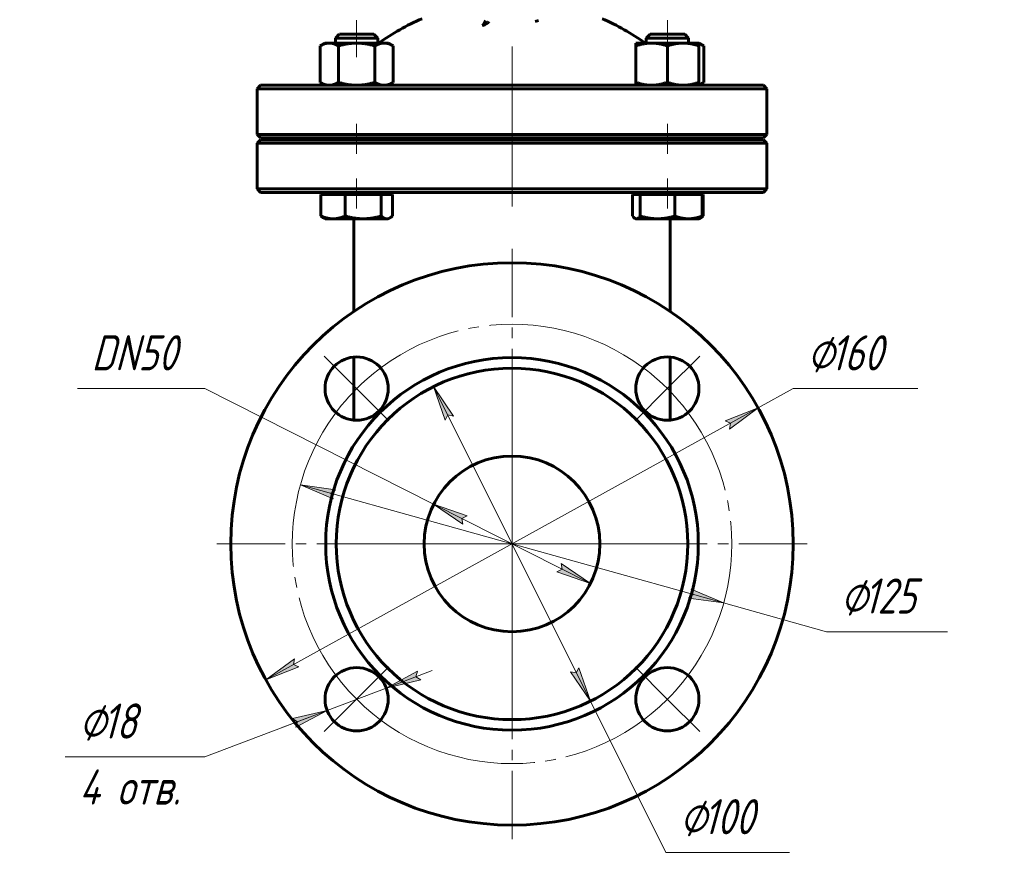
# Model space of a CAD drawing. Header units: millimetres. Extents: x 0 to 594, y 0 to 420.
# Tile 9 of 10: x 335 to 475, y 150 to 272. Entities that reach past the tile are written whole.
import ezdxf

# ---------------------------------------------------------------- set-up
doc = ezdxf.new("R2010")
doc.units = ezdxf.units.MM
for name, pattern in [('K5LT_AXLED', [32.271069, 27.771069, -1.5, 1.5, -1.5]), ('K5LT_BASIC', [0]), ('K5LT_THIN', [0])]:
    doc.linetypes.add(name, pattern=pattern)
doc.layers.add('Системный слой', color=7, linetype='Continuous')
doc.layers.add('Системный слой (1)', color=7, linetype='Continuous', true_color=0x6c6c6c)
doc.styles.add('KDIMTEXTSTYLE', font='txt', dxfattribs={"width": 0.96, "oblique": 15, "height": 5})
doc.styles.add('KTEXTSTYLE', font='txt', dxfattribs={"width": 0.96, "height": 5})
doc.dimstyles.new('KDIMSTYLE (0.50)', dxfattribs={"dimtxt": 5, "dimasz": 1, "dimexe": 2, "dimexo": 0, "dimgap": 1, "dimtad": 1, "dimlfac": 2, "dimtxsty": 'KDIMTEXTSTYLE', "dimsah": 1, "dimcen": 0, "dimdle": 1, "dimadec": 0, "dimazin": 0, "dimtfac": 0.667, "dimtmove": 0, "dimatfit": 3, "dimfxl": 1, "dimtvp": 1, "dimtolj": 1, "dimtzin": 0, "dimarcsym": 0})

# ---------------------------------------------------------------- blocks, each defined once
blk = doc.blocks.new('U19')
at = {"layer": 'Системный слой (1)', "color": 143, "linetype": 'K5LT_BASIC', "lineweight": 60, "true_color": 0x33acca}
for p, q in [((427.71, 241.23), (427.71, 230.54)), ((427.71, 224.04), (427.71, 215.15))]:
    blk.add_line(p, q, dxfattribs=at)
blk = doc.blocks.new('U20')
at = {"layer": 'Системный слой (1)', "color": 143, "linetype": 'K5LT_BASIC', "lineweight": 60, "true_color": 0x33acca}
for start, end in [(113.1998, 125.6514), (54.3486, 66.8002)]:
    blk.add_arc((405.21, 242.31), 32.5, start, end, dxfattribs=at)
blk = doc.blocks.new('U21')
at = {"layer": 'Системный слой (1)', "color": 143, "linetype": 'K5LT_BASIC', "lineweight": 60, "true_color": 0x33acca}
for p, q in [((382.71, 230.54), (382.71, 241.23)), ((382.71, 215.15), (382.71, 224.04))]:
    blk.add_line(p, q, dxfattribs=at)
blk = doc.blocks.new('U22')
at = {"layer": 'Системный слой (1)', "color": 143, "linetype": 'K5LT_BASIC', "lineweight": 60, "true_color": 0x33acca}
for p, q in [((382.35, 269.96), (380.65, 269.96)), ((385.57, 269.96), (382.35, 269.96))]:
    blk.add_line(p, q, dxfattribs=at)
blk = doc.blocks.new('U23')
at = {"layer": 'Системный слой (1)', "color": 143, "linetype": 'K5LT_BASIC', "lineweight": 60, "true_color": 0x33acca}
for p, q in [((429.65, 269.96), (424.84, 269.96)), ((429.77, 269.96), (429.65, 269.96))]:
    blk.add_line(p, q, dxfattribs=at)
blk = doc.blocks.new('U24')
at = {"layer": 'Системный слой (1)', "color": 143, "linetype": 'K5LT_BASIC', "lineweight": 60, "true_color": 0x33acca}
for p, q in [((387.39, 243.71), (387.54, 243.73)), ((387.54, 243.73), (387.69, 243.77)), ((387.69, 243.77), (387.84, 243.85)), ((387.84, 243.85), (387.95, 243.92)), ((387.95, 243.92), (388.07, 244.01)), ((388.07, 244.01), (388.19, 244.12))]:
    blk.add_line(p, q, dxfattribs=at)
blk = doc.blocks.new('U25')
at = {"layer": 'Системный слой (1)', "color": 143, "linetype": 'K5LT_BASIC', "lineweight": 60, "true_color": 0x33acca}
for p, q in [((431.8, 262.81), (432.03, 262.88)), ((432.03, 262.88), (432.26, 262.99)), ((432.26, 262.99), (432.5, 263.12))]:
    blk.add_line(p, q, dxfattribs=at)
blk = doc.blocks.new('U26')
at = {"layer": 'Системный слой (1)', "color": 143, "linetype": 'K5LT_BASIC', "lineweight": 60, "true_color": 0x33acca}
for p, q in [((432.03, 268.55), (431.8, 268.62)), ((432.26, 268.44), (432.03, 268.55)), ((432.5, 268.31), (432.26, 268.44))]:
    blk.add_line(p, q, dxfattribs=at)
blk = doc.blocks.new('U27')
at = {"layer": 'Системный слой (1)', "color": 143, "linetype": 'K5LT_BASIC', "lineweight": 60, "true_color": 0x33acca}
for p, q in [((431.96, 243.81), (431.98, 243.82)), ((431.98, 243.82), (432.01, 243.83)), ((432.01, 243.83), (432.04, 243.85)), ((432.04, 243.85), (432.15, 243.92)), ((432.15, 243.92), (432.27, 244.01)), ((432.27, 244.01), (432.39, 244.12))]:
    blk.add_line(p, q, dxfattribs=at)
blk = doc.blocks.new('U28')
at = {"layer": 'Системный слой (1)', "color": 143, "linetype": 'K5LT_BASIC', "lineweight": 60, "true_color": 0x33acca}
for p, q in [((422.36, 244.12), (422.48, 243.96)), ((422.48, 243.96), (422.59, 243.85)), ((422.59, 243.85), (422.7, 243.77)), ((422.7, 243.77), (422.77, 243.74)), ((422.77, 243.74), (422.84, 243.72)), ((422.84, 243.72), (422.9, 243.71))]:
    blk.add_line(p, q, dxfattribs=at)
blk = doc.blocks.new('U30')
at = {"layer": 'Системный слой (1)', "color": 30, "linetype": 'K5LT_AXLED', "lineweight": 18, "true_color": 0xff8000}
for q in [(405.21, 239.46), (363.21, 197.46), (447.21, 197.46), (405.21, 155.46)]:
    blk.add_line((405.21, 197.46), q, dxfattribs=at)
blk = doc.blocks.new('D5')
at = {"layer": 'Системный слой (1)'}
for points in [[(436.16, 213.81), (440.22, 216.81), (435.52, 214.97), (436.28, 214.63)], [(370.19, 178.12), (374.89, 179.96), (374.13, 180.3), (374.25, 181.12)]]:
    blk.add_hatch(color=7, dxfattribs=at).paths.add_polyline_path(points)
at = {"layer": 'Системный слой (1)', "color": 7, "linetype": 'K5LT_THIN', "lineweight": 18, "true_color": 0xffffff}
for p, q in [((440.22, 216.81), (445.21, 219.56)), ((445.21, 219.56), (462.93, 219.56)), ((370.19, 178.12), (440.22, 216.81)), ((435.52, 214.97), (440.22, 216.81)), ((440.22, 216.81), (436.16, 213.81)), ((436.28, 214.63), (435.52, 214.97)), ((436.16, 213.81), (436.28, 214.63)), ((370.19, 178.12), (374.25, 181.12)), ((374.25, 181.12), (374.13, 180.3)), ((374.89, 179.96), (370.19, 178.12)), ((374.13, 180.3), (374.89, 179.96))]:
    blk.add_line(p, q, dxfattribs=at)
blk.add_wipeout([(447.21, 220.56), (447.21, 227.94), (460.38, 227.94), (460.38, 220.56)]).dxf.layer = 'Системный слой (1)'
at = {"layer": 'Системный слой (1)', "color": 7, "char_height": 5, "attachment_point": 1, "style": 'KTEXTSTYLE'}
for s, insert in [('\\fArial|b0|c204|p34;\\H5.0;\\W1.000;\\Q15;\\fGOST Type AU|b0|i0|c204|p34;\\Q15;\\W0.960;⌀', (447.21, 227.15)), ('\\fArial|b0|c204|p34;\\H5.0;\\W1.000;\\Q15;\\fGOST Type AU|b0|i0|c204|p34;\\Q15;\\W0.960;160', (450.51, 227.15))]:
    blk.add_mtext(s, dxfattribs=dict(at, insert=insert))
blk = doc.blocks.new('KDIMARROW_01')
at = {"layer": 'Системный слой'}
blk.add_hatch(color=0, dxfattribs=at).paths.add_polyline_path([(-5, -0.66), (0, 0), (-5, 0.66), (-4.5, 0)])
at = {"layer": 'Системный слой', "color": 0, "linetype": 'K5LT_THIN', "lineweight": 18}
for p, q in [((-4.5, 0), (-5, 0.66)), ((-5, 0.66), (0, 0)), ((0, 0), (-5, -0.66)), ((-5, -0.66), (-4.5, 0))]:
    blk.add_line(p, q, dxfattribs=at)
at = {"layer": 'Системный слой (1)', "color": 0, "linetype": 'K5LT_THIN', "lineweight": 18}
blk.add_line((170.36, 197.46), (169.86, 197.46), dxfattribs=at)
blk = doc.blocks.new('D6')
at = {"layer": 'Системный слой (1)'}
for points in [[(379.44, 204.66), (380.1, 205.16), (375.11, 205.87), (379.75, 203.89)], [(435.3, 189.06), (430.67, 191.04), (430.97, 190.27), (430.31, 189.77)]]:
    blk.add_hatch(color=7, dxfattribs=at).paths.add_polyline_path(points)
at = {"layer": 'Системный слой (1)', "color": 7, "linetype": 'K5LT_THIN', "lineweight": 18, "true_color": 0xffffff}
for p, q in [((375.11, 205.87), (380.1, 205.16)), ((379.75, 203.89), (375.11, 205.87)), ((375.11, 205.87), (435.3, 189.06)), ((380.1, 205.16), (379.44, 204.66)), ((379.44, 204.66), (379.75, 203.89)), ((430.97, 190.27), (430.67, 191.04)), ((430.67, 191.04), (435.3, 189.06)), ((430.31, 189.77), (430.97, 190.27)), ((435.3, 189.06), (430.31, 189.77)), ((435.3, 189.06), (449.95, 184.96)), ((449.95, 184.96), (467.14, 184.96))]:
    blk.add_line(p, q, dxfattribs=at)
blk.add_wipeout([(451.95, 185.96), (451.95, 193.35), (464.62, 193.35), (464.62, 185.96)]).dxf.layer = 'Системный слой (1)'
at = {"layer": 'Системный слой (1)', "color": 7, "char_height": 5, "attachment_point": 1, "style": 'KTEXTSTYLE'}
for s, insert in [('\\fArial|b0|c204|p34;\\H5.0;\\W1.000;\\Q15;\\fGOST Type AU|b0|i0|c204|p34;\\Q15;\\W0.960;⌀', (451.95, 192.55)), ('\\fArial|b0|c204|p34;\\H5.0;\\W1.000;\\Q15;\\fGOST Type AU|b0|i0|c204|p34;\\Q15;\\W0.960;125', (455.25, 192.55))]:
    blk.add_mtext(s, dxfattribs=dict(at, insert=insert))
blk = doc.blocks.new('D7')
at = {"layer": 'Системный слой (1)'}
for points in [[(396.87, 215.66), (394.06, 219.84), (395.7, 215.07), (396.06, 215.81)], [(416.36, 175.09), (414.72, 179.86), (414.35, 179.12), (413.54, 179.27)]]:
    blk.add_hatch(color=7, dxfattribs=at).paths.add_polyline_path(points)
at = {"layer": 'Системный слой (1)', "color": 7, "linetype": 'K5LT_THIN', "lineweight": 18, "true_color": 0xffffff}
for p, q in [((394.06, 219.84), (396.87, 215.66)), ((395.7, 215.07), (394.06, 219.84)), ((394.06, 219.84), (416.36, 175.09)), ((396.06, 215.81), (395.7, 215.07)), ((396.87, 215.66), (396.06, 215.81)), ((416.36, 175.09), (413.54, 179.27)), ((413.54, 179.27), (414.35, 179.12)), ((414.35, 179.12), (414.72, 179.86)), ((414.72, 179.86), (416.36, 175.09)), ((416.36, 175.09), (427.08, 153.57)), ((427.08, 153.57), (444.67, 153.57))]:
    blk.add_line(p, q, dxfattribs=at)
blk.add_wipeout([(429.08, 154.57), (429.08, 161.95), (442.13, 161.95), (442.13, 154.57)]).dxf.layer = 'Системный слой (1)'
at = {"layer": 'Системный слой (1)', "color": 7, "char_height": 5, "attachment_point": 1, "style": 'KTEXTSTYLE'}
for s, insert in [('\\fArial|b0|c204|p34;\\H5.0;\\W1.000;\\Q15;\\fGOST Type AU|b0|i0|c204|p34;\\Q15;\\W0.960;⌀', (429.08, 161.16)), ('\\fArial|b0|c204|p34;\\H5.0;\\W1.000;\\Q15;\\fGOST Type AU|b0|i0|c204|p34;\\Q15;\\W0.960;100', (432.39, 161.16))]:
    blk.add_mtext(s, dxfattribs=dict(at, insert=insert))
blk = doc.blocks.new('D8')
at = {"layer": 'Системный слой (1)'}
for points in [[(398.81, 201.44), (394.05, 203.11), (398.22, 200.26), (398.07, 201.08)], [(416.36, 191.82), (412.2, 194.67), (412.35, 193.85), (411.6, 193.49)]]:
    blk.add_hatch(color=7, dxfattribs=at).paths.add_polyline_path(points)
at = {"layer": 'Системный слой (1)', "color": 7, "linetype": 'K5LT_THIN', "lineweight": 18, "true_color": 0xffffff}
for p, q in [((361.52, 219.56), (343.39, 219.56)), ((394.05, 203.11), (361.52, 219.56)), ((394.05, 203.11), (398.81, 201.44)), ((398.22, 200.26), (394.05, 203.11)), ((416.36, 191.82), (394.05, 203.11)), ((398.81, 201.44), (398.07, 201.08)), ((398.07, 201.08), (398.22, 200.26)), ((411.6, 193.49), (412.35, 193.85)), ((416.36, 191.82), (411.6, 193.49)), ((412.35, 193.85), (412.2, 194.67)), ((412.2, 194.67), (416.36, 191.82))]:
    blk.add_line(p, q, dxfattribs=at)
blk.add_wipeout([(345.39, 220.56), (345.39, 227.94), (358.95, 227.94), (358.95, 220.56)]).dxf.layer = 'Системный слой (1)'
at = {"layer": 'Системный слой (1)', "color": 7, "insert": (345.39, 227.15), "char_height": 5, "attachment_point": 1, "style": 'KTEXTSTYLE'}
blk.add_mtext('\\fArial|b0|c204|p34;\\H5.0;\\W1.000;\\Q15;\\fGOST Type AU|b0|i0|c204|p34;\\Q15;\\W0.960;DN50', dxfattribs=at)
blk = doc.blocks.new('D9')
at = {"layer": 'Системный слой (1)'}
for points in [[(391.52, 178.56), (392.22, 178.12), (387.32, 176.96), (391.76, 179.36)], [(374.46, 171.38), (378.9, 173.77), (373.99, 172.61), (374.7, 172.17)]]:
    blk.add_hatch(color=7, dxfattribs=at).paths.add_polyline_path(points)
at = {"layer": 'Системный слой (1)', "color": 7, "linetype": 'K5LT_THIN', "lineweight": 18, "true_color": 0xffffff}
for p, q in [((387.32, 176.96), (393.86, 179.45)), ((391.76, 179.36), (387.32, 176.96)), ((391.52, 178.56), (391.76, 179.36)), ((387.32, 176.96), (392.22, 178.12)), ((392.22, 178.12), (391.52, 178.56)), ((387.32, 176.96), (378.9, 173.77)), ((378.9, 173.77), (361.52, 167.17)), ((378.9, 173.77), (372.36, 171.29)), ((378.9, 173.77), (373.99, 172.61)), ((374.46, 171.38), (378.9, 173.77)), ((373.99, 172.61), (374.7, 172.17)), ((374.7, 172.17), (374.46, 171.38))]:
    blk.add_line(p, q, dxfattribs=at)
blk.add_wipeout([(343.64, 158.79), (343.64, 175.55), (358.88, 175.55), (358.88, 158.79)]).dxf.layer = 'Системный слой (1)'
blk.add_line((361.52, 167.17), (341.64, 167.17), dxfattribs=at)
at = {"layer": 'Системный слой (1)', "color": 7, "char_height": 5, "attachment_point": 1, "style": 'KTEXTSTYLE'}
for s, insert in [('\\fArial|b0|c204|p34;\\H5.0;\\W1.000;\\Q15;\\fGOST Type AU|b0|i0|c204|p34;\\Q15;\\W0.960;⌀', (343.64, 174.76)), ('\\fArial|b0|c204|p34;\\H5.0;\\W1.000;\\Q15;\\fGOST Type AU|b0|i0|c204|p34;\\Q15;\\W0.960;18', (346.95, 174.76)), ('\\fArial|b0|c204|p34;\\H5.0;\\W1.000;\\Q15;\\fGOST Type AU|b0|i0|c204|p34;\\Q15;\\W0.960;4 отв.', (343.64, 165.38))]:
    blk.add_mtext(s, dxfattribs=dict(at, insert=insert))
blk = doc.blocks.new('U32')
at = {"layer": 'Системный слой (1)', "color": 30, "linetype": 'K5LT_AXLED', "lineweight": 18, "true_color": 0xff8000}
for p, q in [((383.11, 219.56), (378.51, 224.16)), ((427.3, 219.56), (431.9, 224.16)), ((387.71, 214.97), (383.11, 219.56)), ((422.71, 214.97), (427.3, 219.56)), ((387.71, 179.96), (383.11, 175.37)), ((422.71, 179.96), (427.3, 175.37)), ((383.11, 175.37), (378.51, 170.77)), ((427.3, 175.37), (431.9, 170.77))]:
    blk.add_line(p, q, dxfattribs=at)
for start, end in [(45, 135), (135, 225), (315, 45), (225, 315)]:
    blk.add_arc((405.21, 197.46), 31.25, start, end, dxfattribs=at)

msp = doc.modelspace()

# ---------------------------------------------------------------- linework, layer by layer
at = {"layer": 'Системный слой (1)', "color": 30, "linetype": 'K5LT_AXLED', "lineweight": 18, "true_color": 0xff8000}
for p, q in [((383.1091, 271.9648), (383.1091, 266.7148)), ((427.3033, 271.9648), (427.3033, 266.7148)), ((405.2062, 253.2148), (405.2062, 268.2129)), ((383.1091, 257.2148), (383.1091, 252.9648)), ((405.2062, 245.4648), (405.2062, 256.9648)), ((427.3033, 257.2148), (427.3033, 252.9648)), ((383.1091, 249.4648), (383.1091, 245.1647)), ((427.3033, 249.4648), (427.3033, 245.1647))]:
    msp.add_line(p, q, dxfattribs=at)
at = {"layer": 'Системный слой (1)', "color": 143, "linetype": 'K5LT_BASIC', "lineweight": 60, "true_color": 0x33acca}
for p, q in [((408.5088, 271.7652), (408.9825, 271.9106)), ((380.6459, 269.9648), (380.1091, 269.4279)), ((380.1091, 269.4279), (382.1795, 269.4279)), ((380.1091, 268.7148), (380.1091, 269.4279)), ((382.1795, 269.4279), (386.1091, 269.4279)), ((385.5723, 269.9648), (386.1091, 269.4279)), ((386.1091, 268.7148), (386.1091, 269.4279)), ((424.84, 269.9648), (424.3033, 269.4279)), ((424.3033, 269.4279), (430.1556, 269.4279)), ((424.3033, 268.7148), (424.3033, 269.4279)), ((429.7665, 269.9648), (430.3033, 269.4279)), ((430.1556, 269.4279), (430.3033, 269.4279)), ((430.3033, 268.7148), (430.3033, 269.4279)), ((378.6091, 268.7148), (377.9129, 268.3128)), ((377.9129, 268.3128), (377.9129, 263.1167)), ((378.6091, 268.7148), (379.212, 268.7148)), ((379.212, 268.7148), (383.1091, 268.7148)), ((380.511, 268.3128), (380.511, 263.1167)), ((383.1091, 268.7148), (387.0062, 268.7148)), ((385.7072, 268.3128), (385.7072, 263.1167)), ((387.0062, 268.7148), (387.6091, 268.7148)), ((387.6091, 268.7148), (388.3052, 268.3128)), ((388.3052, 268.3128), (388.3052, 263.1167)), ((422.8033, 268.7148), (425.0533, 268.7148)), ((422.8033, 268.3128), (422.8033, 268.7148)), ((422.8033, 268.3128), (422.8033, 263.1167)), ((425.0533, 268.7148), (429.5533, 268.7148)), ((427.3033, 268.3128), (427.3033, 263.1167)), ((429.5533, 268.7148), (431.8033, 268.7148)), ((431.8033, 268.7148), (431.8033, 268.3128)), ((431.8033, 268.7148), (432.4994, 268.3128)), ((431.8033, 268.3128), (431.8033, 263.1167)), ((432.4994, 268.3128), (432.4994, 263.1167)), ((369.4562, 262.7148), (368.9562, 262.2148)), ((368.9562, 262.2148), (441.4562, 262.2148)), ((368.9562, 255.7148), (368.9562, 262.2148)), ((379.9271, 262.7148), (369.4562, 262.7148)), ((378.6091, 262.7148), (377.9129, 263.1167)), ((430.4852, 262.7148), (379.9271, 262.7148)), ((387.6091, 262.7148), (388.3052, 263.1167)), ((422.8033, 262.7148), (422.8033, 263.1167)), ((440.9562, 262.7148), (430.4852, 262.7148)), ((431.8033, 262.7148), (432.4994, 263.1167)), ((431.8033, 263.1167), (431.8033, 262.7148)), ((440.9562, 262.7148), (441.4562, 262.2148)), ((441.4562, 255.7148), (441.4562, 262.2148)), ((441.4562, 255.7148), (368.9562, 255.7148)), ((369.4562, 255.2148), (368.9562, 255.7148)), ((369.4562, 254.9648), (368.9562, 254.4648)), ((369.4562, 255.2148), (440.9562, 255.2148)), ((440.9562, 254.9648), (369.4562, 254.9648)), ((380.1091, 254.9648), (380.1091, 255.2148)), ((386.1091, 254.9648), (386.1091, 255.2148)), ((424.3033, 254.9648), (424.3033, 255.2148)), ((430.3033, 254.9648), (430.3033, 255.2148)), ((440.9562, 255.2148), (441.4562, 255.7148)), ((440.9562, 254.9648), (441.4562, 254.4648)), ((368.9562, 247.9648), (368.9562, 254.4648)), ((368.9562, 254.4648), (441.4562, 254.4648)), ((441.4562, 247.9648), (441.4562, 254.4648)), ((369.4562, 247.4648), (368.9562, 247.9648)), ((441.4562, 247.9648), (368.9562, 247.9648)), ((440.9562, 247.4648), (441.4562, 247.9648)), ((369.4562, 247.4648), (379.9271, 247.4648)), ((378.0255, 247.1647), (378.0255, 244.1166)), ((378.0255, 247.1647), (379.7623, 247.1647)), ((378.6091, 247.1647), (378.6091, 247.4648)), ((379.7623, 247.1647), (381.499, 247.1647)), ((379.9271, 247.4648), (430.4852, 247.4648)), ((381.499, 247.1647), (381.499, 244.1166)), ((381.499, 247.1647), (384.0408, 247.1647)), ((384.0408, 247.1647), (386.5826, 247.1647)), ((386.5826, 247.1647), (386.5826, 244.1166)), ((386.5826, 247.1647), (387.3876, 247.1647)), ((387.3876, 247.1647), (388.1926, 247.1647)), ((387.6091, 247.1647), (387.6091, 247.4648)), ((388.1926, 247.1647), (388.1926, 244.1166)), ((422.3628, 247.1647), (422.9008, 247.1647)), ((422.3628, 247.1647), (422.3628, 244.1166)), ((422.8033, 247.1647), (422.8033, 247.4648)), ((422.9008, 247.1647), (423.4387, 247.1647)), ((423.4387, 247.1647), (423.4387, 244.1166)), ((423.4387, 247.1647), (425.9089, 247.1647)), ((425.9089, 247.1647), (428.3791, 247.1647)), ((428.3791, 247.1647), (430.3114, 247.1647)), ((428.3791, 247.1647), (428.3791, 244.1166)), ((430.3114, 247.1647), (432.2437, 247.1647)), ((430.4852, 247.4648), (440.9562, 247.4648)), ((431.8033, 247.1647), (431.8033, 247.4648)), ((432.2437, 247.1647), (432.2437, 244.1166)), ((432.2437, 247.1647), (432.3868, 247.1647)), ((432.3868, 247.1647), (432.3868, 244.1166)), ((378.6091, 243.7147), (378.3761, 243.8492)), ((379.7623, 243.7147), (378.6091, 243.7147)), ((384.0408, 243.7147), (379.7623, 243.7147)), ((382.7062, 241.2268), (382.7062, 243.7147)), ((387.3876, 243.7147), (384.0408, 243.7147)), ((387.6091, 243.7147), (387.3876, 243.7147)), ((387.6091, 243.7147), (387.842, 243.8492)), ((422.8033, 243.7147), (422.7036, 243.7723)), ((422.9008, 243.7147), (422.8033, 243.7147)), ((425.9089, 243.7147), (422.9008, 243.7147)), ((430.3114, 243.7147), (425.9089, 243.7147)), ((427.7062, 243.7147), (427.7062, 241.2268)), ((431.8033, 243.7147), (430.3114, 243.7147)), ((431.8033, 243.7147), (431.9029, 243.7723)), ((431.9029, 243.7723), (432.0362, 243.8492)), ((382.7062, 215.0799), (382.7062, 215.1542)), ((427.7062, 215.1542), (427.7062, 215.0799))]:
    msp.add_line(p, q, dxfattribs=at)
for centre, radius in [((405.2062, 197.4648), 40), ((383.1091, 219.5618), 4.5), ((405.2062, 197.4648), 26.5), ((427.3033, 219.5618), 4.5), ((405.2062, 197.4648), 25), ((405.2062, 197.4648), 12.5), ((383.1091, 175.3677), 4.5), ((427.3033, 175.3677), 4.5)]:
    msp.add_circle(centre, radius, dxfattribs=at)
for points, knots in [([(401.4299, 271.9106), (401.4156, 271.856), (401.3771, 271.7453), (401.2501, 271.4842), (401.1206, 271.3077), (401.0213, 271.1998), (401.021, 271.1994), (401.0206, 271.199)], [-0.291483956, -0.291483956, -0.291483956, -0.291483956, -0.233187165, -0.174890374, 0, 0, 0.000693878, 0.000693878, 0.000693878, 0.000693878]), ([(401.0206, 271.199), (401.0214, 271.1992), (401.0222, 271.1995), (401.2303, 271.2744), (401.506, 271.4062), (401.7831, 271.6209), (401.8701, 271.7166), (401.9036, 271.7652)], [-0.000693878, -0.000693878, -0.000693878, -0.000693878, 0, 0, 0.174890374, 0.233187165, 0.291483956, 0.291483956, 0.291483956, 0.291483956])]:
    msp.add_open_spline(points, degree=3, knots=knots, dxfattribs=at)
for points, weights in [([(379.212, 268.7148), (378.6091, 268.7148), (377.9129, 268.3128)], [1, 1.0379548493, 1]), ([(380.511, 268.3128), (379.8149, 268.7148), (379.212, 268.7148)], [1, 1.0379548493, 1]), ([(383.1091, 268.7148), (381.9033, 268.7148), (380.511, 268.3128)], [1, 1.0379548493, 1]), ([(385.7072, 268.3128), (384.3149, 268.7148), (383.1091, 268.7148)], [1, 1.0379548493, 1]), ([(387.0062, 268.7148), (386.4033, 268.7148), (385.7072, 268.3128)], [1, 1.0379548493, 1]), ([(388.3052, 268.3128), (387.6091, 268.7148), (387.0062, 268.7148)], [1, 1.0379548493, 1]), ([(425.0533, 268.7148), (424.009, 268.7148), (422.8033, 268.3128)], [1, 1.0379548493, 1]), ([(427.3033, 268.3128), (426.0975, 268.7148), (425.0533, 268.7148)], [1, 1.0379548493, 1]), ([(429.5533, 268.7148), (428.509, 268.7148), (427.3033, 268.3128)], [1, 1.0379548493, 1]), ([(431.8033, 268.3128), (430.5975, 268.7148), (429.5533, 268.7148)], [1, 1.0379548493, 1]), ([(377.9129, 263.1167), (378.6091, 262.7148), (379.212, 262.7148)], [1, 1.0379548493, 1]), ([(379.212, 262.7148), (379.8149, 262.7148), (380.511, 263.1167)], [1, 1.0379548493, 1]), ([(380.511, 263.1167), (381.9033, 262.7148), (383.1091, 262.7148)], [1, 1.0379548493, 1]), ([(383.1091, 262.7148), (384.3149, 262.7148), (385.7072, 263.1167)], [1, 1.0379548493, 1]), ([(385.7072, 263.1167), (386.4033, 262.7148), (387.0062, 262.7148)], [1, 1.0379548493, 1]), ([(387.0062, 262.7148), (387.6091, 262.7148), (388.3052, 263.1167)], [1, 1.0379548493, 1]), ([(422.8033, 263.1167), (424.009, 262.7148), (425.0533, 262.7148)], [1, 1.0379548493, 1]), ([(425.0533, 262.7148), (426.0975, 262.7148), (427.3033, 263.1167)], [1, 1.0379548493, 1]), ([(427.3033, 263.1167), (428.509, 262.7148), (429.5533, 262.7148)], [1, 1.0379548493, 1]), ([(429.5533, 262.7148), (430.5975, 262.7148), (431.8033, 263.1167)], [1, 1.0379548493, 1]), ([(378.0255, 244.1166), (378.9562, 243.7147), (379.7623, 243.7147)], [1, 1.0379548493, 1]), ([(378.3761, 243.8492), (378.209, 243.9457), (378.0255, 244.1166)], [1.01844477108, 1.01579805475, 1]), ([(379.7623, 243.7147), (380.5683, 243.7147), (381.499, 244.1166)], [1, 1.0379548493, 1]), ([(381.499, 244.1166), (382.8612, 243.7147), (384.0408, 243.7147)], [1, 1.0379548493, 1]), ([(384.0408, 243.7147), (385.2204, 243.7147), (386.5826, 244.1166)], [1, 1.0379548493, 1]), ([(386.5826, 244.1166), (387.014, 243.7147), (387.3876, 243.7147)], [1, 1.0379548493, 1]), ([(422.9008, 243.7147), (423.1504, 243.7147), (423.4387, 244.1166)], [1, 1.0379548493, 1]), ([(423.4387, 244.1166), (424.7625, 243.7147), (425.9089, 243.7147)], [1, 1.0379548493, 1]), ([(425.9089, 243.7147), (427.0553, 243.7147), (428.3791, 244.1166)], [1, 1.0379548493, 1]), ([(428.3791, 244.1166), (429.4146, 243.7147), (430.3114, 243.7147)], [1, 1.0379548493, 1]), ([(430.3114, 243.7147), (431.2082, 243.7147), (432.2437, 244.1166)], [1, 1.0379548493, 1]), ([(432.2437, 244.1166), (432.0629, 243.8646), (431.9029, 243.7723)], [1, 1.02346497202, 1.01791626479])]:
    msp.add_rational_spline(points, weights, degree=2, dxfattribs=at)

# ---------------------------------------------------------------- block references
at = {"layer": 'Системный слой (1)'}
for name in ['U20', 'U22', 'U23', 'U26', 'U25', 'U24', 'U28', 'U27', 'U21', 'U19', 'U30']:
    msp.add_blockref(name, (0, 0), dxfattribs=at)

# ---------------------------------------------------------------- next in the draw order: dimensions: what is measured, and where the dimension line sits
at = {"layer": 'Системный слой (1)', "color": 7}
dim = msp.add_diameter_dim_2p(p1=(335.1808, 158.7808), p2=(475.2316, 236.1487), dimstyle='KDIMSTYLE (0.50)', override={"dimtih": 1, "dimtoh": 1, "dimpost": '\\fGOST Type AU|b0|c204|p34;\\H5.0;\\W0.960;\\Q15;<>', "dimblk1": 'KDIMARROW_01', "dimblk2": 'KDIMARROW_01', "dimclrt": 7, "dimtol": 1, "dimtp": 0, "dimtm": 0, "dimtdec": 5, "dimtmove": 1, "dimatfit": 2, "dimtolj": 1}, dxfattribs=at)
dim.commit()
dim.dimension.update_dxf_attribs({"geometry": 'D5', "text_midpoint": (447.2062, 219.5618), "dimtype": 163})

# ---------------------------------------------------------------- next in the draw order: dimensions: what is measured, and where the dimension line sits
dim = msp.add_diameter_dim_2p(p1=(345.0114, 214.2827), p2=(465.4009, 180.6468), dimstyle='KDIMSTYLE (0.50)', override={"dimtih": 1, "dimtoh": 1, "dimpost": '\\fGOST Type AU|b0|c204|p34;\\H5.0;\\W0.960;\\Q15;<>', "dimblk1": 'KDIMARROW_01', "dimblk2": 'KDIMARROW_01', "dimclrt": 7, "dimtol": 1, "dimtp": 0, "dimtm": 0, "dimtdec": 5, "dimtmove": 1, "dimatfit": 2, "dimtolj": 1}, dxfattribs=at)
dim.commit()
dim.dimension.update_dxf_attribs({"geometry": 'D6', "text_midpoint": (451.9461, 184.9648), "dimtype": 163})

# ---------------------------------------------------------------- next in the draw order: dimensions: what is measured, and where the dimension line sits
dim = msp.add_diameter_dim_2p(p1=(382.9053, 242.216), p2=(427.507, 152.7135), dimstyle='KDIMSTYLE (0.50)', override={"dimtih": 1, "dimtoh": 1, "dimpost": '\\fGOST Type AU|b0|c204|p34;\\H5.0;\\W0.960;\\Q15;<>', "dimblk1": 'KDIMARROW_01', "dimblk2": 'KDIMARROW_01', "dimclrt": 7, "dimtol": 1, "dimtp": 0, "dimtm": 0, "dimtdec": 5, "dimtmove": 1, "dimatfit": 2, "dimtolj": 1}, dxfattribs=at)
dim.commit()
dim.dimension.update_dxf_attribs({"geometry": 'D7', "text_midpoint": (429.0802, 153.57), "dimtype": 163})

# ---------------------------------------------------------------- next in the draw order: dimensions: what is measured, and where the dimension line sits
dim = msp.add_diameter_dim_2p(p1=(427.515, 186.1814), p2=(382.8973, 208.7481), dimstyle='KDIMSTYLE (0.50)', override={"dimtih": 1, "dimtoh": 1, "dimpost": '\\fGOST Type AU|b0|c204|p34;\\H5.0;\\W0.960;\\Q15;<>', "dimblk1": 'KDIMARROW_01', "dimblk2": 'KDIMARROW_01', "dimclrt": 7, "dimtol": 1, "dimtp": 0, "dimtm": 0, "dimtdec": 5, "dimtmove": 1, "dimatfit": 2, "dimtolj": 1}, dxfattribs=at)
dim.commit()
dim.dimension.update_dxf_attribs({"geometry": 'D8', "text_midpoint": (359.5169, 219.5618), "dimtype": 163})
dim = msp.add_diameter_dim_2p(p1=(391.523, 178.5623), p2=(374.6951, 172.1731), dimstyle='KDIMSTYLE (0.50)', override={"dimtih": 1, "dimtoh": 1, "dimpost": '\\fGOST Type AU|b0|c204|p34;\\H5.0;\\W0.960;\\Q15;<>\\X\\fGOST Type AU|b0|c204|p34;\\H5.0;\\W0.960;\\Q15;\\fGOST Type AU|b0|i0|c204|p34;\\Q15;4 отв.', "dimblk1": 'KDIMARROW_01', "dimblk2": 'KDIMARROW_01', "dimclrt": 7, "dimtol": 1, "dimtp": 0, "dimtm": 0, "dimtdec": 5, "dimtmove": 1, "dimatfit": 2, "dimtolj": 1}, dxfattribs=at)
dim.commit()
dim.dimension.update_dxf_attribs({"geometry": 'D9', "text_midpoint": (359.5169, 167.1695)})

# ---------------------------------------------------------------- next in the draw order: block references
at = {"layer": 'Системный слой (1)'}
msp.add_blockref('U32', (0, 0), dxfattribs=at)

doc.saveas('drawing.dxf')
